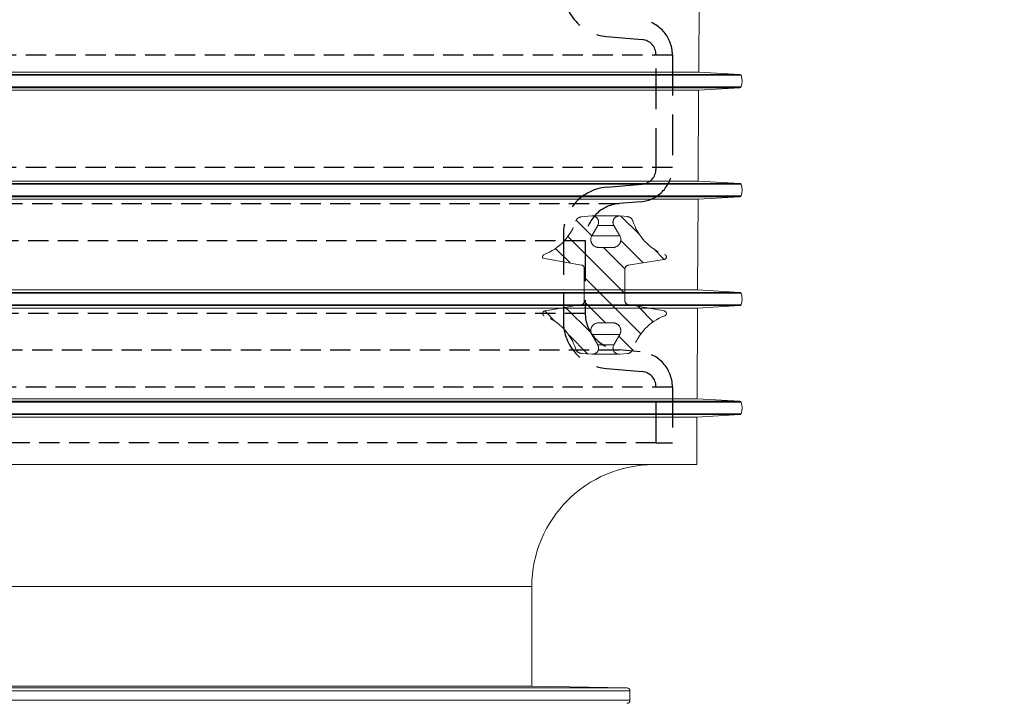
# Model space of a CAD drawing. Extents: x -23500 to 2637, y 21242 to 29547.
# Tile 118 of 121: x 557 to 1011, y 23777 to 24092. Entities that reach past the tile are written whole.
import ezdxf

# ---------------------------------------------------------------- set-up
doc = ezdxf.new("R2010")
doc.units = 0
doc.header["$LTSCALE"] = 25
doc.linetypes.add('HIDDEN1', pattern=[1.1, 0.75, -0.35])
doc.layers.get('0').update_dxf_attribs({"linetype": 'CONTINUOUS', "lineweight": 13})
doc.layers.add('ASS', color=7, linetype='CONTINUOUS')
doc.layers.add('CIENKA', color=1, linetype='CONTINUOUS')

msp = doc.modelspace()

# ---------------------------------------------------------------- hatches: boundary and pattern name
at = {"layer": 'CIENKA', "linetype": 'HIDDEN1', "lineweight": 0}
h = msp.add_hatch(dxfattribs=at)
h.set_pattern_fill('ANSI31', scale=2.510077, angle=90, style=0)
h.set_pattern_definition([(135, (903.701, 23853.681), (-5.6353, -5.6353), [])])
edge = h.paths.add_edge_path(flags=0)
edge.add_arc((830.988, 23990.781), 3.615, 270, 30, ccw=False)
edge.add_line((830.988, 23987.166), (824.367, 23987.166))
edge.add_arc((824.367, 23990.781), 3.615, 150, 270, ccw=False)
edge.add_line((821.237, 23992.588), (823.976, 23997.331))
edge.add_arc((821.465, 23998.781), 2.9, 330, 95)
edge.add_line((821.212, 24001.67), (816.367, 24001.246))
edge.add_arc((816.62, 23998.357), 2.9, 95, 161.86075)
edge.add_arc((790.442, 24006.933), 24.647, 291.02311, 341.86075, ccw=False)
edge.add_arc((799.7, 23982.845), 1.16, 111.02311, 212.89177)
edge.add_line((798.727, 23982.215), (816.502, 23979.08))
edge.add_arc((816.241, 23977.597), 1.506, 0, 80, ccw=False)
edge.add_line((817.747, 23977.597), (817.747, 23962.278))
edge.add_arc((816.241, 23962.278), 1.506, 280, 360, ccw=False)
edge.add_line((816.502, 23960.795), (799.961, 23957.878))
edge.add_arc((799.7, 23956.748), 1.16, 77.03757, 248.9757)
edge.add_arc((790.442, 23932.66), 24.647, 18.13883, 68.9757, ccw=False)
edge.add_arc((816.619, 23941.235), 2.9, 198.13883, 265)
edge.add_line((816.367, 23938.347), (821.212, 23937.923))
edge.add_arc((821.465, 23940.811), 2.9, 265, 30)
edge.add_line((823.976, 23942.261), (821.246, 23946.99))
edge.add_arc((824.385, 23948.802), 3.625, 90, 210, ccw=False)
edge.add_line((824.385, 23952.427), (830.97, 23952.427))
edge.add_arc((830.97, 23948.802), 3.625, 330, 90, ccw=False)
edge.add_line((834.109, 23946.99), (831.379, 23942.261))
edge.add_arc((833.89, 23940.811), 2.9, 150, 275)
edge.add_line((834.143, 23937.923), (837.635, 23938.228))
edge.add_arc((837.382, 23941.117), 2.9, 275, 342.00681)
edge.add_arc((863.581, 23932.608), 24.647, 110.70121, 162.00681, ccw=False)
edge.add_arc((854.459, 23956.748), 1.16, 290.70121, 80)
edge.add_line((854.66, 23957.89), (838.048, 23960.82))
edge.add_arc((838.38, 23962.7), 1.909, 180, 260, ccw=False)
edge.add_line((836.47, 23962.7), (836.47, 23977.176))
edge.add_arc((838.277, 23977.176), 1.807, 99.15564, 180, ccw=False)
edge.add_line((837.99, 23978.96), (854.643, 23981.644))
edge.add_arc((854.459, 23982.789), 1.16, 279.15564, 69.24894)
edge.add_arc((863.602, 24006.921), 24.647, 197.85422, 249.24894, ccw=False)
edge.add_arc((837.383, 23998.476), 2.9, 17.85422, 85)
edge.add_line((837.635, 24001.364), (834.143, 24001.67))
edge.add_arc((833.89, 23998.781), 2.9, 85, 210)
edge.add_line((831.379, 23997.331), (834.118, 23992.588))

# ---------------------------------------------------------------- linework, layer by layer
at = {"color": 7, "linetype": 'Continuous'}
for p, q in [((870.532, 24068.023), (870.752, 24109.969)), ((380.162, 24068.037), (870.271, 24068.037)), ((380.162, 24066.943), (889.545, 24066.943)), ((380.162, 24066.541), (890.08, 24066.541)), ((566.714, 24066.541), (890.078, 24066.541)), ((889.544, 24066.943), (567.504, 24066.943)), ((870.532, 24068.023), (569.481, 24068.023)), ((889.544, 24066.943), (870.532, 24068.023)), ((890.078, 24061.204), (101.515, 24061.204)), ((380.16, 24060.802), (889.544, 24060.802)), ((380.16, 24059.72), (870.488, 24059.72)), ((870.269, 24017.804), (870.488, 24059.72)), ((870.488, 24059.72), (889.544, 24060.802)), ((870.269, 24017.804), (380.16, 24017.804)), ((889.544, 24016.709), (380.16, 24016.709)), ((889.544, 24016.709), (870.269, 24017.804)), ((890.078, 24016.307), (380.16, 24016.307)), ((890.078, 24010.97), (380.16, 24010.97)), ((889.544, 24010.569), (380.16, 24010.569)), ((380.16, 24009.472), (870.225, 24009.472)), ((870.006, 23967.585), (870.225, 24009.472)), ((870.225, 24009.472), (889.544, 24010.569)), ((870.006, 23967.585), (380.16, 23967.585)), ((889.544, 23966.476), (380.16, 23966.476)), ((889.544, 23966.476), (870.006, 23967.585)), ((890.078, 23966.074), (380.16, 23966.074)), ((890.078, 23960.737), (380.16, 23960.737)), ((889.544, 23960.335), (380.16, 23960.335)), ((380.16, 23959.223), (869.962, 23959.223)), ((869.743, 23917.366), (869.962, 23959.223)), ((869.962, 23959.223), (889.544, 23960.335)), ((869.743, 23917.366), (380.16, 23917.366)), ((889.544, 23916.242), (869.743, 23917.366)), ((889.544, 23916.242), (380.16, 23916.242)), ((890.078, 23915.84), (380.16, 23915.84)), ((890.078, 23910.503), (380.16, 23910.503)), ((889.544, 23910.101), (380.16, 23910.101)), ((380.16, 23908.974), (869.699, 23908.974)), ((869.585, 23887.05), (869.699, 23908.974)), ((869.699, 23908.974), (889.544, 23910.101)), ((869.584, 23887.05), (380.16, 23887.05)), ((380.16, 23830.788), (793.583, 23830.788)), ((793.583, 23784.861), (793.583, 23830.788)), ((793.583, 23784.861), (380.16, 23784.861)), ((837.436, 23784.095), (793.583, 23784.861)), ((837.436, 23784.095), (380.16, 23784.095)), ((838.818, 23782.689), (380.16, 23782.689)), ((838.818, 23778.42), (838.818, 23782.689)), ((838.818, 23778.42), (380.16, 23778.42))]:
    msp.add_line(p, q, dxfattribs=at)
for centre, radius, start, end in [((889.51, 24066.341), 0.603, 19.39137, 86.75), ((882.497, 24063.873), 8.037, 340.60863, 19.39137), ((889.51, 24061.404), 0.603, 273.25, 340.60863), ((889.51, 24016.107), 0.603, 19.39137, 86.75), ((882.497, 24013.639), 8.037, 340.60863, 19.39137), ((889.51, 24011.17), 0.603, 273.25, 340.60863), ((889.51, 23965.874), 0.603, 19.39137, 86.75), ((882.497, 23963.405), 8.037, 340.60863, 19.39137), ((889.51, 23960.937), 0.603, 273.25, 340.60863), ((889.51, 23915.64), 0.603, 19.39137, 86.75), ((882.497, 23913.172), 8.037, 340.60863, 19.39137), ((889.51, 23910.703), 0.603, 273.25, 340.60863), ((849.845, 23830.788), 56.262, 90, 180), ((837.412, 23782.689), 1.407, 0, 89), ((837.412, 23778.42), 1.407, 271, 0)]:
    msp.add_arc(centre, radius, start, end, dxfattribs=at)
at = {"layer": 'ASS', "color": 7, "linetype": 'Continuous'}
for points in [[(842.161, 23970.164, 0, 13.509, 0), (874.509, 23994.578, 0, 0, 0), (1155.074, 24206.33, 0, 0, 0), (1525.215, 24206.33, 0, 0, 0)], [(675.034, 23582.988, 0, 13.509, 0), (706.383, 23608.672, 0, 0, 0), (1011.945, 23901.379, 0, 0, 0), (1922.698, 23901.379, 0, 0, 0)]]:
    msp.add_lwpolyline(points, format="xyseb", dxfattribs=at)
at = {"layer": 'CIENKA', "color": 7, "linetype": 'HIDDEN1'}
for p, q in [((827.961, 24084.465), (844.43, 24083.024)), ((850.85, 24023.384), (850.85, 24076.018)), ((858.385, 24075.957), (858.385, 24024.185)), ((827.961, 24014.937), (844.43, 24016.378)), ((843.803, 24008.271), (833.789, 24007.395)), ((808.151, 23993.319), (808.151, 23952.971)), ((818.198, 23990.381), (818.198, 23956.925)), ((843.528, 23939.059), (833.789, 23939.911)), ((827.961, 23931.352), (844.43, 23929.911)), ((850.85, 23897.097), (850.85, 23922.906)), ((858.385, 23922.845), (858.385, 23897.097)), ((850.85, 23897.097), (858.385, 23897.097))]:
    msp.add_line(p, q, dxfattribs=at)
at = {"layer": 'CIENKA', "color": 7, "linetype": 'HIDDEN1', "ltscale": 0.5}
for p, q in [((858.385, 24075.819), (380.16, 24075.819)), ((858.385, 24024.047), (380.16, 24024.047)), ((833.789, 24007.257), (380.16, 24007.257)), ((818.198, 23990.243), (380.16, 23990.243)), ((818.198, 23956.787), (380.16, 23956.787)), ((833.789, 23939.772), (380.16, 23939.772)), ((858.385, 23922.707), (380.16, 23922.707)), ((850.85, 23897.097), (380.16, 23897.097))]:
    msp.add_line(p, q, dxfattribs=at)
at = {"layer": 'CIENKA', "color": 7, "linetype": 'HIDDEN1', "lineweight": 15}
for p, q in [((816.367, 24001.246), (821.212, 24001.67)), ((821.212, 24001.67), (834.143, 24001.67)), ((834.143, 24001.67), (837.635, 24001.364)), ((823.976, 23997.331), (821.237, 23992.588)), ((823.976, 23997.331), (831.379, 23997.331)), ((834.118, 23992.588), (831.379, 23997.331)), ((821.237, 23992.588), (834.118, 23992.588)), ((824.367, 23987.166), (830.988, 23987.166)), ((816.502, 23979.08), (798.727, 23982.215)), ((854.643, 23981.644), (837.99, 23978.96)), ((817.747, 23962.278), (817.747, 23977.597)), ((836.47, 23977.176), (836.47, 23962.7)), ((799.961, 23957.878), (816.502, 23960.795)), ((838.048, 23960.82), (854.66, 23957.89)), ((830.97, 23952.427), (824.385, 23952.427)), ((821.246, 23946.99), (823.976, 23942.261)), ((821.246, 23946.99), (834.109, 23946.99)), ((831.379, 23942.261), (834.109, 23946.99)), ((823.976, 23942.261), (831.379, 23942.261)), ((821.212, 23937.923), (816.367, 23938.347)), ((821.717, 23937.923), (833.638, 23937.923)), ((837.635, 23938.228), (834.143, 23937.923))]:
    msp.add_line(p, q, dxfattribs=at)
at = {"layer": 'CIENKA', "color": 7, "linetype": 'HIDDEN1'}
for centre, radius, start, end in [((829.852, 24106.083), 21.701, 180, 265), ((842.109, 24075.957), 16.276, 0, 85), ((843.817, 24076.018), 7.033, 0, 85), ((842.41, 24024.185), 15.974, 275, 0), ((843.817, 24023.384), 7.033, 275, 0), ((829.852, 23993.319), 21.701, 95, 180), ((835.277, 23990.381), 17.079, 95, 180), ((829.852, 23952.971), 21.701, 180, 265), ((835.277, 23956.925), 17.079, 180, 265), ((842.109, 23922.845), 16.276, 0, 85), ((843.817, 23922.906), 7.033, 0, 85)]:
    msp.add_arc(centre, radius, start, end, dxfattribs=at)
at = {"layer": 'CIENKA', "color": 7, "linetype": 'HIDDEN1', "lineweight": 15}
for centre, radius, start, end in [((790.442, 24006.933), 24.647, 291.02311, 341.86075), ((816.62, 23998.357), 2.9, 95, 161.86075), ((821.465, 23998.781), 2.9, 330, 95), ((833.89, 23998.781), 2.9, 85, 210), ((837.383, 23998.476), 2.9, 17.85422, 85), ((863.602, 24006.921), 24.647, 197.85422, 249.24894), ((824.367, 23990.781), 3.615, 150, 270), ((830.988, 23990.781), 3.615, 270, 30), ((799.7, 23982.845), 1.16, 111.02311, 212.89177), ((854.459, 23982.789), 1.16, 279.15564, 69.24894), ((816.241, 23977.597), 1.506, 0, 80), ((838.277, 23977.176), 1.807, 99.15564, 180), ((816.241, 23962.278), 1.506, 280, 0), ((838.38, 23962.7), 1.909, 180, 260), ((799.7, 23956.748), 1.16, 77.03757, 248.9757), ((854.459, 23956.748), 1.16, 290.70121, 80), ((790.442, 23932.66), 24.647, 18.13883, 68.9757), ((863.581, 23932.608), 24.647, 110.70121, 162.00681), ((824.385, 23948.802), 3.625, 90, 210), ((830.97, 23948.802), 3.625, 330, 90), ((816.619, 23941.235), 2.9, 198.13883, 265), ((821.465, 23940.811), 2.9, 265, 30), ((833.89, 23940.811), 2.9, 150, 275), ((837.382, 23941.117), 2.9, 275, 342.00681)]:
    msp.add_arc(centre, radius, start, end, dxfattribs=at)

doc.saveas('drawing.dxf')
